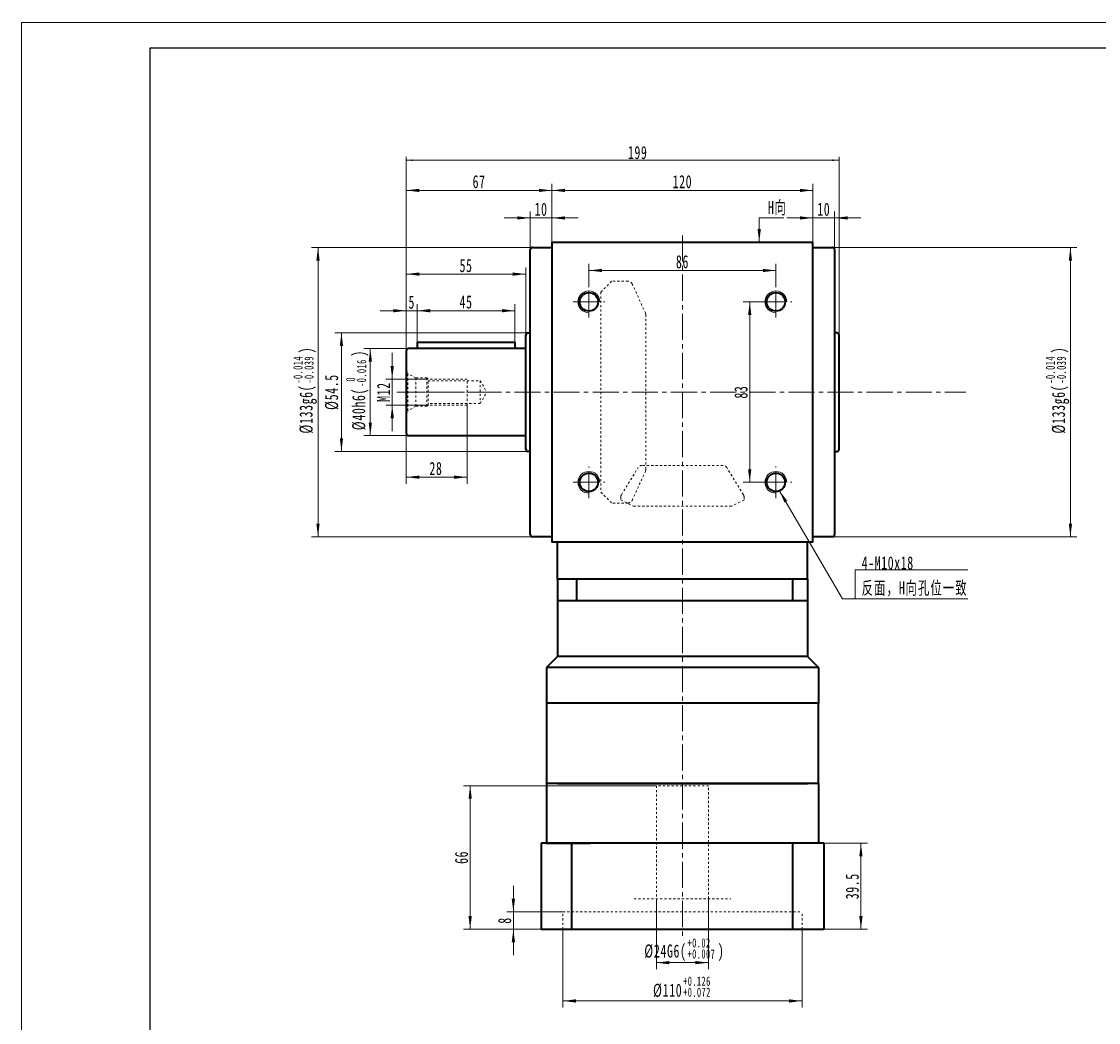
# Model space of a CAD drawing. Header units: millimetres. Extents: x -437 to 553, y -266 to 435.
# Tile 2 of 3: x -437 to 58, y -25 to 435. Entities that reach past the tile are written whole.
import ezdxf

# ---------------------------------------------------------------- set-up
doc = ezdxf.new("R2010")
doc.units = ezdxf.units.MM
doc.linetypes.add('点画线', pattern=[18, 12, -2, 2, -2])
doc.linetypes.add('虚线', pattern=[2, 1, -1])
doc.layers.get('0').update_dxf_attribs({"lineweight": 35})
for name, color, linetype, lineweight in [('EB0', 7, 'Continuous', 35), ('中心线层', 1, '点画线', 18), ('图框_外框线', 7, 'Continuous', 18), ('尺寸线层', 3, 'Continuous', 18), ('粗实线层', 7, 'Continuous', 35), ('虚线层', 6, '虚线', 18)]:
    doc.layers.add(name, color=color, linetype=linetype, lineweight=lineweight)
doc.styles.add('标准', font='txt', dxfattribs={"width": 0.667})
doc.dimstyles.new('a4-1-1', dxfattribs={"dimtxt": 3, "dimasz": 3, "dimexe": 1.5, "dimexo": 0, "dimgap": 0.5, "dimtad": 1, "dimdec": 3, "dimdsep": 46, "dimtxsty": '标准', "dimblk": '_CAXARROW', "dimcen": 0, "dimdle": 6, "dimazin": 2, "dimtfac": 0.707107, "dimtdec": 3, "dimtix": 1, "dimtmove": 2, "dimatfit": 3, "dimfxl": 0, "dimfrac": 2, "dimtolj": 1, "dimarcsym": 0})

# ---------------------------------------------------------------- blocks, each defined once
blk = doc.blocks.new('*X4')
at = {"layer": '尺寸线层', "linetype": 'Continuous'}
for points in [[(-193.12, 357.34), (-187.12, 358.09), (-187.12, 356.59)], [(-73.12, 357.34), (-79.12, 358.09), (-79.12, 356.59)]]:
    blk.add_hatch(color=0, dxfattribs=at).paths.add_polyline_path(points, flags=0)
at = {"layer": '尺寸线层', "color": 0, "linetype": 'Continuous'}
for p, q in [((-193.12, 333.59), (-193.12, 360.34)), ((-193.12, 357.34), (-73.12, 357.34)), ((-73.12, 333.59), (-73.12, 360.34))]:
    blk.add_line(p, q, dxfattribs=at)
at = {"layer": '尺寸线层', "color": 0, "insert": (-133.12, 361.31), "char_height": 6, "width": 15.9474, "attachment_point": 5, "line_spacing_factor": 1.15057, "style": '标准'}
blk.add_mtext('\\T1.1;120', dxfattribs=at)
blk = doc.blocks.new('_CAXARROW')
blk.add_hatch(color=0).paths.add_polyline_path([(0, 0), (-1, 0.125), (-1, -0.125)], flags=0)
blk = doc.blocks.new('*X5')
at = {"layer": '尺寸线层', "linetype": 'Continuous'}
for points in [[(-203.12, 344.67), (-209.12, 343.92), (-209.12, 345.42)], [(-193.12, 344.67), (-187.12, 343.92), (-187.12, 345.42)]]:
    blk.add_hatch(color=0, dxfattribs=at).paths.add_polyline_path(points, flags=0)
at = {"layer": '尺寸线层', "color": 0, "linetype": 'Continuous'}
for p, q in [((-203.12, 330.09), (-203.12, 347.67)), ((-193.12, 333.59), (-193.12, 347.67)), ((-181.12, 344.67), (-215.12, 344.67))]:
    blk.add_line(p, q, dxfattribs=at)
at = {"layer": '尺寸线层', "color": 0, "insert": (-198.12, 348.63), "char_height": 6, "width": 12, "attachment_point": 5, "line_spacing_factor": 1.15057, "style": '标准'}
blk.add_mtext('\\T1.1;10', dxfattribs=at)
blk = doc.blocks.new('*X6')
at = {"layer": '尺寸线层', "linetype": 'Continuous'}
for points in [[(-73.12, 344.67), (-79.12, 345.42), (-79.12, 343.92)], [(-63.12, 344.67), (-57.12, 345.42), (-57.12, 343.92)]]:
    blk.add_hatch(color=0, dxfattribs=at).paths.add_polyline_path(points, flags=0)
at = {"layer": '尺寸线层', "color": 0, "linetype": 'Continuous'}
for p, q in [((-73.12, 333.59), (-73.12, 347.67)), ((-63.12, 330.09), (-63.12, 347.67)), ((-85.12, 344.67), (-51.12, 344.67))]:
    blk.add_line(p, q, dxfattribs=at)
at = {"layer": '尺寸线层', "color": 0, "insert": (-68.12, 348.63), "char_height": 6, "width": 12, "attachment_point": 5, "line_spacing_factor": 1.15057, "style": '标准'}
blk.add_mtext('\\T1.1;10', dxfattribs=at)
blk = doc.blocks.new('*X7')
at = {"layer": '尺寸线层', "linetype": 'Continuous'}
for points in [[(-260.12, 371.22), (-257.12, 371.6), (-257.12, 370.85)], [(-61.12, 371.22), (-64.12, 371.6), (-64.12, 370.85)]]:
    blk.add_hatch(color=0, dxfattribs=at).paths.add_polyline_path(points, flags=0)
at = {"layer": '尺寸线层', "color": 0, "linetype": 'Continuous'}
for p, q in [((-260.12, 283.59), (-260.12, 372.72)), ((-61.12, 290.84), (-61.12, 372.72)), ((-260.12, 371.22), (-61.12, 371.22))]:
    blk.add_line(p, q, dxfattribs=at)
at = {"layer": '尺寸线层', "color": 0, "insert": (-153.7, 374.69), "char_height": 6, "width": 15.6013, "attachment_point": 5, "line_spacing_factor": 1.15057, "style": '标准'}
blk.add_mtext('\\T1.1;199', dxfattribs=at)
blk = doc.blocks.new('*X9')
at = {"layer": '尺寸线层', "color": 0, "char_height": 6, "attachment_point": 1, "rotation": 90, "line_spacing_factor": 1.15057, "style": '标准'}
for s, insert, width in [('\\T1.1;{\\H0.707107x;-0.014}', (-312.06, 268.47), 50.9066), ('\\T1.1;)', (-309.2, 282.41), 152.5853), ('\\T1.1;{\\H0.707107x;-0.039}', (-306.99, 268.47), 50.9066), ('\\T1.1;%%C133g6(', (-309.2, 245.51), 152.5853)]:
    blk.add_mtext(s, dxfattribs=dict(at, insert=insert, width=width))
blk = doc.blocks.new('*X8')
at = {"layer": '尺寸线层', "linetype": 'Continuous'}
for points in [[(-300.71, 331.09), (-299.96, 325.09), (-301.46, 325.09)], [(-300.71, 198.09), (-299.96, 204.09), (-301.46, 204.09)]]:
    blk.add_hatch(color=0, dxfattribs=at).paths.add_polyline_path(points, flags=0)
at = {"layer": '尺寸线层', "color": 0, "linetype": 'Continuous'}
for p, q in [((-202.12, 331.09), (-303.71, 331.09)), ((-300.71, 331.09), (-300.71, 198.09)), ((-202.12, 198.09), (-303.71, 198.09))]:
    blk.add_line(p, q, dxfattribs=at)
at = {"layer": '尺寸线层', "color": 0}
blk.add_blockref('*X9', (0, 0), dxfattribs=at)
blk = doc.blocks.new('*X11')
at = {"layer": '尺寸线层', "color": 0, "char_height": 6, "attachment_point": 1, "rotation": 90, "line_spacing_factor": 1.15057, "style": '标准'}
for s, insert, width in [('\\T1.1;)', (-285.01, 280.88), 140.4019), ('\\T1.1;{\\H0.707107x;-0.016}', (-282.8, 266.95), 50.9066), ('\\T1.1;%%C40h6(', (-285.01, 247.04), 140.4019), ('\\T1.1;{\\H0.707107x;0}', (-287.86, 269.41), 50.9066)]:
    blk.add_mtext(s, dxfattribs=dict(at, insert=insert, width=width))
blk = doc.blocks.new('*X10')
at = {"layer": '尺寸线层', "linetype": 'Continuous'}
for points in [[(-276.65, 284.59), (-277.4, 278.59), (-275.9, 278.59)], [(-276.65, 244.59), (-277.4, 250.59), (-275.9, 250.59)]]:
    blk.add_hatch(color=0, dxfattribs=at).paths.add_polyline_path(points, flags=0)
at = {"layer": '尺寸线层', "color": 0, "linetype": 'Continuous'}
for p, q in [((-260.12, 284.59), (-279.65, 284.59)), ((-276.65, 244.59), (-276.65, 284.59)), ((-260.12, 244.59), (-279.65, 244.59))]:
    blk.add_line(p, q, dxfattribs=at)
at = {"layer": '尺寸线层', "color": 0}
blk.add_blockref('*X11', (0, 0), dxfattribs=at)
blk = doc.blocks.new('*X12')
at = {"layer": '尺寸线层', "linetype": 'Continuous'}
for points in [[(-289.93, 291.84), (-290.68, 285.84), (-289.18, 285.84)], [(-289.93, 237.34), (-290.68, 243.34), (-289.18, 243.34)]]:
    blk.add_hatch(color=0, dxfattribs=at).paths.add_polyline_path(points, flags=0)
at = {"layer": '尺寸线层', "color": 0, "linetype": 'Continuous'}
for p, q in [((-204.12, 291.84), (-292.93, 291.84)), ((-289.93, 237.34), (-289.93, 291.84)), ((-204.12, 237.34), (-292.93, 237.34))]:
    blk.add_line(p, q, dxfattribs=at)
at = {"layer": '尺寸线层', "color": 0, "insert": (-294.35, 264.59), "char_height": 6, "width": 31.8949, "attachment_point": 5, "rotation": 90, "line_spacing_factor": 1.15057, "style": '标准'}
blk.add_mtext('\\T1.1;%%C54.5', dxfattribs=at)
blk = doc.blocks.new('*X14')
at = {"layer": '尺寸线层', "color": 0, "char_height": 6, "attachment_point": 1, "rotation": 90, "line_spacing_factor": 1.15057, "style": '标准'}
for s, insert, width in [('\\T1.1;{\\H0.707107x;-0.014}', (33.95, 268.47), 50.9066), ('\\T1.1;)', (36.8, 282.41), 152.5853), ('\\T1.1;{\\H0.707107x;-0.039}', (39.01, 268.47), 50.9066), ('\\T1.1;%%C133g6(', (36.8, 245.51), 152.5853)]:
    blk.add_mtext(s, dxfattribs=dict(at, insert=insert, width=width))
blk = doc.blocks.new('*X13')
at = {"layer": '尺寸线层', "linetype": 'Continuous'}
for points in [[(45.29, 331.09), (46.04, 325.09), (44.54, 325.09)], [(45.29, 198.09), (46.04, 204.09), (44.54, 204.09)]]:
    blk.add_hatch(color=0, dxfattribs=at).paths.add_polyline_path(points, flags=0)
at = {"layer": '尺寸线层', "color": 0, "linetype": 'Continuous'}
for p, q in [((-64.12, 331.09), (48.29, 331.09)), ((45.29, 331.09), (45.29, 198.09)), ((-64.12, 198.09), (48.29, 198.09))]:
    blk.add_line(p, q, dxfattribs=at)
at = {"layer": '尺寸线层', "color": 0}
blk.add_blockref('*X14', (0, 0), dxfattribs=at)
blk = doc.blocks.new('*X16')
at = {"layer": '尺寸线层', "linetype": 'Continuous'}
for points in [[(-176.12, 320.52), (-170.12, 319.77), (-170.12, 321.27)], [(-90.12, 320.52), (-96.12, 319.77), (-96.12, 321.27)]]:
    blk.add_hatch(color=0, dxfattribs=at).paths.add_polyline_path(points, flags=0)
at = {"layer": '尺寸线层', "color": 0, "linetype": 'Continuous'}
for p, q in [((-176.12, 313.34), (-176.12, 323.52)), ((-90.12, 313.34), (-90.12, 323.52)), ((-90.12, 320.52), (-176.12, 320.52))]:
    blk.add_line(p, q, dxfattribs=at)
at = {"layer": '尺寸线层', "color": 0, "insert": (-133.12, 324.49), "char_height": 6, "width": 12, "attachment_point": 5, "line_spacing_factor": 1.15057, "style": '标准'}
blk.add_mtext('\\T1.1;86', dxfattribs=at)
blk = doc.blocks.new('*X17')
at = {"layer": '尺寸线层', "linetype": 'Continuous'}
blk.add_hatch(color=0, dxfattribs=at).paths.add_polyline_path([(-1.02, -11.08), (-1.77, -5.08), (-0.27, -5.08)], flags=0)
at = {"layer": '尺寸线层', "color": 0, "linetype": 'Continuous'}
blk.add_line((-1.02, -11.08), (-1.02, 0), dxfattribs=at)
at = {"layer": '尺寸线层', "color": 0}
for p, q in [((-1.02, 0), (0, 0)), ((0, 0), (10.33, 0)), ((0, 0), (0, 0))]:
    blk.add_line(p, q, dxfattribs=at)
at = {"layer": '尺寸线层', "color": 0, "insert": (3, 1.2), "char_height": 6, "width": 14.6581, "attachment_point": 7, "line_spacing_factor": 1.15057, "style": '标准'}
blk.add_mtext('\\T1.1;H向', dxfattribs=at)
blk = doc.blocks.new('*X18')
at = {"layer": '尺寸线层', "linetype": 'Continuous'}
blk.add_hatch(color=0, dxfattribs=at).paths.add_polyline_path([(-34.89, 49.94), (-31.23, 45.13), (-32.52, 44.37)], flags=0)
at = {"layer": '尺寸线层', "color": 0, "linetype": 'Continuous'}
blk.add_line((-34.89, 49.94), (-5.81, 0), dxfattribs=at)
at = {"layer": '尺寸线层', "color": 0}
for p, q in [((0, 13.42), (51.79, 13.42)), ((0, 0), (0, 13.42)), ((-5.81, 0), (0, 0)), ((0, 0), (51.79, 0))]:
    blk.add_line(p, q, dxfattribs=at)
at = {"layer": '尺寸线层', "color": 0, "insert": (3, 1.2), "char_height": 6, "width": 97.5796, "attachment_point": 7, "line_spacing_factor": 1.15057, "style": '标准'}
blk.add_mtext('\\T1.1;4-M10x18\\P反面，H向孔位一致', dxfattribs=at)
blk = doc.blocks.new('*X22')
at = {"layer": '尺寸线层', "linetype": 'Continuous'}
for points in [[(-260.12, 357.34), (-254.12, 356.59), (-254.12, 358.09)], [(-193.12, 357.34), (-199.12, 356.59), (-199.12, 358.09)]]:
    blk.add_hatch(color=0, dxfattribs=at).paths.add_polyline_path(points, flags=0)
at = {"layer": '尺寸线层', "color": 0, "linetype": 'Continuous'}
for p, q in [((-260.12, 283.59), (-260.12, 360.34)), ((-193.12, 357.34), (-260.12, 357.34)), ((-193.12, 333.59), (-193.12, 360.34))]:
    blk.add_line(p, q, dxfattribs=at)
at = {"layer": '尺寸线层', "color": 0, "insert": (-226.62, 361.31), "char_height": 6, "width": 12, "attachment_point": 5, "line_spacing_factor": 1.15057, "style": '标准'}
blk.add_mtext('\\T1.1;67', dxfattribs=at)
blk = doc.blocks.new('*X23')
at = {"layer": '尺寸线层', "linetype": 'Continuous'}
for points in [[(-102.18, 306.09), (-101.43, 300.09), (-102.93, 300.09)], [(-102.18, 223.09), (-101.43, 229.09), (-102.93, 229.09)]]:
    blk.add_hatch(color=0, dxfattribs=at).paths.add_polyline_path(points, flags=0)
at = {"layer": '尺寸线层', "color": 0, "linetype": 'Continuous'}
for p, q in [((-97.37, 306.09), (-105.18, 306.09)), ((-102.18, 306.09), (-102.18, 223.09)), ((-97.37, 223.09), (-105.18, 223.09))]:
    blk.add_line(p, q, dxfattribs=at)
at = {"layer": '尺寸线层', "color": 0, "insert": (-106.15, 264.59), "char_height": 6, "width": 12, "attachment_point": 5, "rotation": 90, "line_spacing_factor": 1.15057, "style": '标准'}
blk.add_mtext('\\T1.1;83', dxfattribs=at)
blk = doc.blocks.new('*X25')
at = {"layer": '尺寸线层', "linetype": 'Continuous'}
for points in [[(-260.12, 318.84), (-254.12, 319.59), (-254.12, 318.09)], [(-205.12, 318.84), (-211.12, 319.59), (-211.12, 318.09)]]:
    blk.add_hatch(color=0, dxfattribs=at).paths.add_polyline_path(points, flags=0)
at = {"layer": '尺寸线层', "color": 0, "linetype": 'Continuous'}
for p, q in [((-260.12, 283.59), (-260.12, 321.84)), ((-260.12, 318.84), (-205.12, 318.84)), ((-205.12, 290.84), (-205.12, 321.84))]:
    blk.add_line(p, q, dxfattribs=at)
at = {"layer": '尺寸线层', "color": 0, "insert": (-232.62, 322.74), "char_height": 6, "width": 12, "attachment_point": 5, "line_spacing_factor": 1.15057, "style": '标准'}
blk.add_mtext('\\T1.1;55', dxfattribs=at)
blk = doc.blocks.new('*X26')
at = {"layer": '尺寸线层', "linetype": 'Continuous'}
for points in [[(-260.12, 302.01), (-266.12, 302.76), (-266.12, 301.26)], [(-255.12, 302.01), (-249.12, 302.76), (-249.12, 301.26)]]:
    blk.add_hatch(color=0, dxfattribs=at).paths.add_polyline_path(points, flags=0)
at = {"layer": '尺寸线层', "color": 0, "linetype": 'Continuous'}
for p, q in [((-260.12, 283.59), (-260.12, 305.01)), ((-255.12, 287.59), (-255.12, 305.01)), ((-272.12, 302.01), (-243.12, 302.01))]:
    blk.add_line(p, q, dxfattribs=at)
at = {"layer": '尺寸线层', "color": 0, "insert": (-257.62, 305.91), "char_height": 6, "width": 12, "attachment_point": 5, "line_spacing_factor": 1.15057, "style": '标准'}
blk.add_mtext('\\T1.1;5', dxfattribs=at)
blk = doc.blocks.new('*X27')
at = {"layer": '尺寸线层', "linetype": 'Continuous'}
for points in [[(-255.12, 302.01), (-249.12, 302.76), (-249.12, 301.26)], [(-210.12, 302.01), (-216.12, 302.76), (-216.12, 301.26)]]:
    blk.add_hatch(color=0, dxfattribs=at).paths.add_polyline_path(points, flags=0)
at = {"layer": '尺寸线层', "color": 0, "linetype": 'Continuous'}
for p, q in [((-255.12, 287.59), (-255.12, 305.01)), ((-210.12, 287.59), (-210.12, 305.01)), ((-255.12, 302.01), (-210.12, 302.01))]:
    blk.add_line(p, q, dxfattribs=at)
at = {"layer": '尺寸线层', "color": 0, "insert": (-232.62, 305.98), "char_height": 6, "width": 12, "attachment_point": 5, "line_spacing_factor": 1.15057, "style": '标准'}
blk.add_mtext('\\T1.1;45', dxfattribs=at)
blk = doc.blocks.new('*X28')
at = {"layer": '尺寸线层', "linetype": 'Continuous'}
for points in [[(-266.58, 270.59), (-265.83, 276.59), (-267.33, 276.59)], [(-266.58, 258.59), (-265.83, 252.59), (-267.33, 252.59)]]:
    blk.add_hatch(color=0, dxfattribs=at).paths.add_polyline_path(points, flags=0)
at = {"layer": '尺寸线层', "color": 0, "linetype": 'Continuous'}
for p, q in [((-266.58, 282.59), (-266.58, 246.59)), ((-250.12, 270.59), (-269.58, 270.59)), ((-250.12, 258.59), (-269.58, 258.59))]:
    blk.add_line(p, q, dxfattribs=at)
at = {"layer": '尺寸线层', "color": 0, "insert": (-270.54, 264.59), "char_height": 6, "width": 16.6829, "attachment_point": 5, "rotation": 90, "line_spacing_factor": 1.15057, "style": '标准'}
blk.add_mtext('\\T1.1;M12', dxfattribs=at)
blk = doc.blocks.new('M12螺纹中心孔_3')
at = {"layer": '中心线层', "linetype": '点画线', "lineweight": 18}
blk.add_line((40.79, 0), (-3.25, 0), dxfattribs=at)
at = {"layer": '粗实线层', "color": 6, "linetype": '虚线', "lineweight": 18}
for p, q in [((0, -9.9), (0, 9.9)), ((0, 9.9), (0.74, 8.61)), ((4.4, 6.5), (0.74, 8.61)), ((0.74, -8.61), (0.74, 8.61)), ((9.5, 6.5), (4.4, 6.5)), ((4.4, -6.5), (4.4, 6.5)), ((10, 6), (9.5, 6.5)), ((9.5, -6.5), (9.5, 6.5)), ((28, 6), (10, 6)), ((10, -6), (10, 6)), ((10, 5.25), (34, 5.25)), ((28, -6), (28, 6)), ((34, 5.25), (34, -5.25)), ((34, 5.25), (37.03, 0)), ((34, -5.25), (37.03, 0)), ((0, -9.9), (0.74, -8.61)), ((4.4, -6.5), (0.74, -8.61)), ((9.5, -6.5), (4.4, -6.5)), ((10, -6), (9.5, -6.5)), ((34, -5.25), (10, -5.25)), ((28, -6), (10, -6))]:
    blk.add_line(p, q, dxfattribs=at)
blk = doc.blocks.new('*X30')
at = {"layer": '尺寸线层', "linetype": 'Continuous'}
for points in [[(-260.12, 225.46), (-254.12, 226.21), (-254.12, 224.71)], [(-232.12, 225.46), (-238.12, 226.21), (-238.12, 224.71)]]:
    blk.add_hatch(color=0, dxfattribs=at).paths.add_polyline_path(points, flags=0)
at = {"layer": '尺寸线层', "color": 0, "linetype": 'Continuous'}
for p, q in [((-232.12, 258.59), (-232.12, 222.46)), ((-260.12, 251.59), (-260.12, 222.46)), ((-260.12, 225.46), (-232.12, 225.46))]:
    blk.add_line(p, q, dxfattribs=at)
at = {"layer": '尺寸线层', "color": 0, "insert": (-246.48, 229.43), "char_height": 6, "width": 12, "attachment_point": 5, "line_spacing_factor": 1.15057, "style": '标准'}
blk.add_mtext('\\T1.1;28', dxfattribs=at)
blk = doc.blocks.new('*X34')
at = {"layer": '尺寸线层', "color": 0, "char_height": 6, "attachment_point": 1, "line_spacing_factor": 1.15057, "style": '标准'}
for s, insert, width in [('\\T1.1;%%C24G6(', (-150.67, 10.56), 140.4019), ('\\T1.1;{\\H0.707107x;+0.02}', (-130.75, 13.41), 50.9066), ('\\T1.1;)', (-116.82, 10.56), 140.4019), ('\\T1.1;{\\H0.707107x;+0.007}', (-130.75, 8.35), 50.9066)]:
    blk.add_mtext(s, dxfattribs=dict(at, insert=insert, width=width))
blk = doc.blocks.new('*X33')
at = {"layer": '尺寸线层', "linetype": 'Continuous'}
for points in [[(-145.12, 2.2), (-139.12, 2.95), (-139.12, 1.45)], [(-121.12, 2.2), (-127.12, 2.95), (-127.12, 1.45)]]:
    blk.add_hatch(color=0, dxfattribs=at).paths.add_polyline_path(points, flags=0)
at = {"layer": '尺寸线层', "color": 0, "linetype": 'Continuous'}
for p, q in [((-145.12, 31.59), (-145.12, -0.8)), ((-121.12, 31.59), (-121.12, -0.8)), ((-145.12, 2.2), (-121.12, 2.2))]:
    blk.add_line(p, q, dxfattribs=at)
at = {"layer": '尺寸线层', "color": 0}
blk.add_blockref('*X34', (0, 0), dxfattribs=at)
blk = doc.blocks.new('*X36')
at = {"layer": '尺寸线层', "color": 0, "char_height": 6, "attachment_point": 1, "line_spacing_factor": 1.15057, "style": '标准'}
for s, insert, width in [('\\T1.1;{\\H0.707107x;+0.126}', (-132.81, -4.19), 50.9066), ('\\T1.1;%%C110', (-146.63, -7.5), 108.0972), ('\\T1.1;{\\H0.707107x;+0.072}', (-132.81, -9.26), 50.9066)]:
    blk.add_mtext(s, dxfattribs=dict(at, insert=insert, width=width))
blk = doc.blocks.new('*X35')
at = {"layer": '尺寸线层', "linetype": 'Continuous'}
for points in [[(-188.12, -15.41), (-182.12, -14.66), (-182.12, -16.16)], [(-78.12, -15.41), (-84.12, -14.66), (-84.12, -16.16)]]:
    blk.add_hatch(color=0, dxfattribs=at).paths.add_polyline_path(points, flags=0)
at = {"layer": '尺寸线层', "color": 0, "linetype": 'Continuous'}
for p, q in [((-188.12, 17.59), (-188.12, -18.41)), ((-78.12, 17.59), (-78.12, -18.41)), ((-188.12, -15.41), (-78.12, -15.41))]:
    blk.add_line(p, q, dxfattribs=at)
at = {"layer": '尺寸线层', "color": 0}
blk.add_blockref('*X36', (0, 0), dxfattribs=at)
blk = doc.blocks.new('*X37')
at = {"layer": '尺寸线层', "linetype": 'Continuous'}
for points in [[(-210.88, 25.59), (-211.63, 31.59), (-210.13, 31.59)], [(-210.88, 17.59), (-211.63, 11.59), (-210.13, 11.59)]]:
    blk.add_hatch(color=0, dxfattribs=at).paths.add_polyline_path(points, flags=0)
at = {"layer": '尺寸线层', "color": 0, "linetype": 'Continuous'}
for p, q in [((-210.88, 5.59), (-210.88, 37.59)), ((-188.12, 25.59), (-213.88, 25.59)), ((-198.12, 17.59), (-213.88, 17.59))]:
    blk.add_line(p, q, dxfattribs=at)
at = {"layer": '尺寸线层', "color": 0, "insert": (-214.85, 21.59), "char_height": 6, "width": 12, "attachment_point": 5, "rotation": 90, "line_spacing_factor": 1.15057, "style": '标准'}
blk.add_mtext('\\T1.1;8', dxfattribs=at)
blk = doc.blocks.new('*X38')
at = {"layer": '尺寸线层', "linetype": 'Continuous'}
for points in [[(-230.74, 83.59), (-231.49, 77.59), (-229.99, 77.59)], [(-230.74, 17.59), (-231.49, 23.59), (-229.99, 23.59)]]:
    blk.add_hatch(color=0, dxfattribs=at).paths.add_polyline_path(points, flags=0)
at = {"layer": '尺寸线层', "color": 0, "linetype": 'Continuous'}
for p, q in [((-145.12, 83.59), (-233.74, 83.59)), ((-230.74, 17.59), (-230.74, 83.59)), ((-198.12, 17.59), (-233.74, 17.59))]:
    blk.add_line(p, q, dxfattribs=at)
at = {"layer": '尺寸线层', "color": 0, "insert": (-234.71, 50.59), "char_height": 6, "width": 12, "attachment_point": 5, "rotation": 90, "line_spacing_factor": 1.15057, "style": '标准'}
blk.add_mtext('\\T1.1;66', dxfattribs=at)
blk = doc.blocks.new('*X39')
at = {"layer": '尺寸线层', "linetype": 'Continuous'}
for points in [[(-51.04, 57.09), (-50.29, 51.09), (-51.79, 51.09)], [(-51.04, 17.59), (-50.29, 23.59), (-51.79, 23.59)]]:
    blk.add_hatch(color=0, dxfattribs=at).paths.add_polyline_path(points, flags=0)
at = {"layer": '尺寸线层', "color": 0, "linetype": 'Continuous'}
for p, q in [((-68.12, 57.09), (-48.04, 57.09)), ((-51.04, 57.09), (-51.04, 17.59)), ((-68.12, 17.59), (-48.04, 17.59))]:
    blk.add_line(p, q, dxfattribs=at)
at = {"layer": '尺寸线层', "color": 0, "insert": (-55.01, 37.34), "char_height": 6, "width": 21.4767, "attachment_point": 5, "rotation": 90, "line_spacing_factor": 1.15057, "style": '标准'}
blk.add_mtext('\\T1.1;39.5', dxfattribs=at)

msp = doc.modelspace()

# ---------------------------------------------------------------- linework, layer by layer
at = {"color": 7, "linetype": 'Continuous', "lineweight": 15}
msp.add_line((-193.1197, 195.5867), (-192.1197, 195.5867), dxfattribs=at)
msp.add_line((-190.6152, 84.5867), (-75.6152, 84.5867))
for centre, start in [((-176.1197, 306.0867), 0), ((-90.1197, 306.0867), 0), ((-176.1197, 223.0867), 360), ((-90.1197, 223.0867), 0)]:
    msp.add_arc(centre, 5, start, 270, dxfattribs=at)
at = {"layer": 'EB0'}
for p, q in [((-75.6197, 178.5867), (-190.6197, 178.5867)), ((-190.6197, 178.5867), (-190.6197, 142.9321)), ((-75.6197, 178.5867), (-75.6197, 142.9321)), ((-75.6197, 168.5867), (-190.6197, 168.5867)), ((-190.6197, 142.9321), (-195.6152, 137.9367)), ((-190.6152, 143.2379), (-190.6152, 142.9367)), ((-75.6197, 142.9321), (-70.6243, 137.9367)), ((-195.6152, 137.9367), (-195.6152, 121.7379)), ((-70.6197, 137.9321), (-70.6197, 121.5867)), ((-70.6152, 84.5867), (-195.6152, 84.5867)), ((-68.1152, 57.0867), (-198.1152, 57.0867)), ((-198.1152, 57.0867), (-198.1152, 17.5867)), ((-195.6152, 57.0867), (-175.6152, 57.0867)), ((-70.6152, 57.0867), (-90.6152, 57.0867)), ((-68.1152, 57.0867), (-68.1152, 17.5867)), ((-198.1152, 17.5867), (-68.1152, 17.5867))]:
    msp.add_line(p, q, dxfattribs=at)
at = {"layer": '中心线层'}
for p, q in [((-133.1197, 336.5867), (-133.1197, 13.7438)), ((-176.1197, 298.8367), (-176.1197, 313.3367)), ((-90.1197, 298.8367), (-90.1197, 313.3367)), ((-183.3697, 306.0867), (-168.8697, 306.0867)), ((-97.3697, 306.0867), (-82.8697, 306.0867)), ((-264.4, 264.5867), (-2.8697, 264.5867)), ((-176.1197, 215.8367), (-176.1197, 230.3367)), ((-90.1197, 215.8367), (-90.1197, 230.3367)), ((-183.3697, 223.0867), (-168.8697, 223.0867)), ((-97.3697, 223.0867), (-82.8697, 223.0867))]:
    msp.add_line(p, q, dxfattribs=at)
at = {"layer": '图框_外框线', "color": 3}
msp.add_lwpolyline([(-437.0416, -265.7911), (553.2418, -265.7911), (553.2418, 434.4807), (-437.0416, 434.4807)], close=True, dxfattribs=at)
at = {"layer": '图框_外框线', "color": 3, "lineweight": 25}
msp.add_lwpolyline([(-378.0962, -254.002), (541.4527, -254.002), (541.4527, 422.6916), (-378.0962, 422.6916)], close=True, dxfattribs=at)
at = {"layer": '粗实线层'}
for p, q in [((-193.1197, 333.5867), (-73.1197, 333.5867)), ((-193.1197, 333.5867), (-193.1197, 195.5867)), ((-73.1197, 195.5867), (-73.1197, 333.5867)), ((-203.1197, 199.0867), (-203.1197, 330.0867)), ((-202.1197, 331.0867), (-193.1197, 331.0867)), ((-73.1197, 331.0867), (-64.1197, 331.0867)), ((-63.1197, 330.0867), (-63.1197, 199.0867)), ((-255.1197, 287.5867), (-255.1197, 284.5867)), ((-255.1197, 287.5867), (-210.1197, 287.5867)), ((-210.1197, 287.5867), (-210.1197, 284.5867)), ((-205.1197, 238.3367), (-205.1197, 290.8367)), ((-204.1197, 291.8367), (-203.1197, 291.8367)), ((-62.1197, 291.8367), (-63.1197, 291.8367)), ((-62.1197, 291.8367), (-63.1197, 291.8367)), ((-61.1197, 238.3367), (-61.1197, 290.8367)), ((-61.1197, 238.3367), (-61.1197, 290.8367)), ((-260.1197, 283.5867), (-260.1197, 245.5867)), ((-205.1197, 284.5867), (-259.1197, 284.5867)), ((-259.1197, 244.5867), (-205.1197, 244.5867)), ((-203.1197, 237.3367), (-204.1197, 237.3367)), ((-63.1197, 237.3367), (-62.1197, 237.3367)), ((-63.1197, 237.3367), (-62.1197, 237.3367)), ((-193.1197, 198.0867), (-202.1197, 198.0867)), ((-73.1197, 195.5867), (-193.1197, 195.5867)), ((-190.6197, 178.5867), (-190.6197, 195.5867)), ((-75.6197, 178.5867), (-75.6197, 195.5867)), ((-64.1197, 198.0867), (-73.1197, 198.0867)), ((-181.8542, 178.5867), (-181.8542, 168.5867)), ((-82.461, 178.5867), (-82.461, 168.5867)), ((-75.6197, 142.9321), (-190.6197, 142.9321)), ((-70.6197, 137.9321), (-195.6152, 137.9367)), ((-70.6197, 121.5867), (-195.6152, 121.5867)), ((-195.6152, 121.5867), (-195.6152, 84.5867)), ((-70.6197, 84.5867), (-70.6197, 121.5867)), ((-195.6152, 84.5867), (-195.6152, 57.0867)), ((-70.6152, 84.5867), (-70.6152, 57.0867)), ((-183.9257, 17.5867), (-183.9257, 57.0867)), ((-82.3137, 17.5867), (-82.3137, 57.0867))]:
    msp.add_line(p, q, dxfattribs=at)
at = {"layer": '粗实线层', "color": 6, "linetype": '虚线', "lineweight": 18}
for p, q in [((-170.6197, 310.5967), (-165.6197, 315.5967)), ((-158.1088, 315.5967), (-165.6197, 315.5967)), ((-156.2898, 314.4282), (-150.1729, 301.0472)), ((-170.6197, 310.5967), (-170.6197, 218.5767)), ((-149.9919, 300.2157), (-149.9919, 228.9577)), ((-161.1535, 217.4005), (-153.4688, 229.9)), ((-156.2898, 214.7452), (-150.1729, 228.1262)), ((-114.4744, 230.8525), (-151.765, 230.8525)), ((-105.086, 217.4005), (-112.7707, 229.9)), ((-170.6197, 218.5767), (-165.6197, 213.5767)), ((-158.1088, 213.5767), (-165.6197, 213.5767)), ((-161.4497, 216.3531), (-161.4497, 215.0054)), ((-161.4497, 215.0054), (-155.6197, 212.0902)), ((-104.7897, 215.0054), (-110.6197, 212.0902)), ((-104.7897, 216.3531), (-104.7897, 215.0054)), ((-155.6197, 212.0902), (-110.6197, 212.0902))]:
    msp.add_line(p, q, dxfattribs=at)
at = {"layer": '粗实线层'}
for centre in [(-176.1197, 306.0867), (-90.1197, 306.0867), (-176.1197, 223.0867), (-90.1197, 223.0867)]:
    msp.add_circle(centre, 4.25, dxfattribs=at)
for centre, start, end in [((-202.1197, 330.0867), 90, 180), ((-64.1197, 330.0867), 0, 90), ((-204.1197, 290.8367), 90, 180), ((-62.1197, 290.8367), 0, 90), ((-62.1197, 290.8367), 0, 90), ((-259.1197, 283.5867), 90, 180), ((-259.1197, 245.5867), 180, 270), ((-204.1197, 238.3367), 180, 270), ((-62.1197, 238.3367), 270, 360), ((-62.1197, 238.3367), 270, 360), ((-202.1197, 199.0867), 180, 270), ((-64.1197, 199.0867), 270, 360)]:
    msp.add_arc(centre, 1, start, end, dxfattribs=at)
at = {"layer": '粗实线层', "color": 6, "linetype": '虚线', "lineweight": 18}
for centre, start, end in [((-158.1088, 313.5967), 24.566667, 90), ((-151.9919, 300.2157), 0, 24.566667), ((-151.765, 228.8525), 90, 148.416667), ((-151.9919, 228.9577), 335.433333, 0), ((-114.4744, 228.8525), 31.583333, 90), ((-159.4497, 216.3531), 148.416667, 180), ((-158.1088, 215.5767), 270, 335.433333), ((-106.7897, 216.3531), 0, 31.583333)]:
    msp.add_arc(centre, 2, start, end, dxfattribs=at)
at = {"layer": '虚线层'}
for p, q in [((-121.1152, 83.5867), (-145.1152, 83.5867)), ((-145.1152, 83.5867), (-145.1152, 31.5867)), ((-121.1152, 31.5867), (-121.1152, 83.5867)), ((-155.3792, 31.5867), (-110.8603, 31.5867)), ((-188.1152, 17.5867), (-188.1152, 25.5867)), ((-188.1152, 25.5867), (-78.1152, 25.5867)), ((-78.1152, 17.5867), (-78.1152, 25.5867))]:
    msp.add_line(p, q, dxfattribs=at)

# ---------------------------------------------------------------- block references
at = {"layer": '尺寸线层'}
for name, p in [('*X17', (-96.7878, 344.6671)), ('*X18', (-53.6969, 169.4549))]:
    msp.add_blockref(name, p, dxfattribs=at)
at = {"layer": '粗实线层'}
msp.add_blockref('M12螺纹中心孔_3', (-260.1197, 264.5867), dxfattribs=at)

# ---------------------------------------------------------------- dimensions: what is measured, and where the dimension line sits
at = {"layer": '尺寸线层'}
for base, p1, p2, angle, text, picture, middle in [((-300.7108, 198.0867), (-202.1197, 331.0867), (-202.1197, 198.0867), 270, '\\A1;%%C133g6({\\H0.707107x;\\S-0.014^ -0.039;})', '*X8', (-307.2596, 264.5867)), ((45.2907, 198.0867), (-64.1197, 331.0867), (-64.1197, 198.0867), 270, '\\A1;%%C133g6({\\H0.707107x;\\S-0.014^ -0.039;})', '*X13', (38.742, 264.5867)), ((-276.6481, 284.5867), (-260.1197, 244.5867), (-260.1197, 284.5867), 90, '\\A1;%%C40h6({\\H0.707107x;\\S 0^ -0.016;})', '*X10', (-283.132, 264.5867))]:
    dim = msp.add_linear_dim(base=base, p1=p1, p2=p2, angle=angle, text=text, dimstyle='a4-1-1', override={"dimpost": '%%C<>', "dimsah": 1, "dimtfill": 1}, dxfattribs=at)
    dim.commit()
    dim.dimension.update_dxf_attribs({"geometry": picture, "text_midpoint": middle, "dimtype": 160})
for base, p1, p2, angle, override, picture, middle in [((-61.1197, 371.222), (-260.1197, 283.5867), (-61.1197, 290.8367), 0, {"dimtxt": 6, "dimsah": 1, "dimtfill": 1, "dimtzin": 8}, '*X7', (-153.6987, 374.6895)), ((-255.1197, 302.0087), (-260.1197, 283.5867), (-255.1197, 287.5867), 0, {"dimsah": 1, "dimtfill": 1, "dimtzin": 8}, '*X26', (-257.6197, 305.9114)), ((-102.178, 223.0867), (-97.3697, 306.0867), (-97.3697, 223.0867), 270, {"dimsah": 1, "dimtfill": 1, "dimtzin": 8}, '*X23', (-106.1456, 264.5867)), ((-289.9314, 291.8367), (-204.1197, 237.3367), (-204.1197, 291.8367), 90, {"dimpost": '%%C<>', "dimsah": 1, "dimtfill": 1, "dimtzin": 8}, '*X12', (-294.353, 264.5867)), ((-266.5762, 258.5867), (-250.1197, 270.5867), (-250.1197, 258.5867), 270, {"dimpost": 'M<>', "dimsah": 1, "dimtfill": 1, "dimtzin": 8}, '*X28', (-270.5438, 264.5867)), ((-230.7375, 83.5867), (-198.1197, 17.5867), (-145.1152, 83.5867), 90, {"dimsah": 1, "dimtfill": 1, "dimtzin": 8}, '*X38', (-234.7051, 50.5867)), ((-51.0399, 17.5867), (-68.1152, 57.0867), (-68.1152, 17.5867), 270, {"dimsah": 1, "dimtfill": 1, "dimtzin": 8}, '*X39', (-55.0075, 37.3367)), ((-210.8795, 25.5867), (-198.1197, 17.5867), (-188.1197, 25.5867), 90, {"dimsah": 1, "dimtfill": 1, "dimtzin": 8}, '*X37', (-214.8471, 21.5867))]:
    dim = msp.add_linear_dim(base=base, p1=p1, p2=p2, angle=angle, dimstyle='a4-1-1', override=override, dxfattribs=at)
    dim.commit()
    dim.dimension.update_dxf_attribs({"geometry": picture, "text_midpoint": middle, "dimtype": 160})
for base, p1, p2, picture, middle in [((-260.1197, 357.3437), (-193.1197, 333.5867), (-260.1197, 283.5867), '*X22', (-226.6197, 361.3112)), ((-73.1197, 357.3437), (-193.1197, 333.5867), (-73.1197, 333.5867), '*X4', (-133.1197, 361.3112)), ((-203.1197, 344.6671), (-193.1197, 333.5867), (-203.1197, 330.0867), '*X5', (-198.1197, 348.6346)), ((-63.1197, 344.6671), (-73.1197, 333.5867), (-63.1197, 330.0867), '*X6', (-68.1197, 348.6346)), ((-176.1197, 320.5245), (-90.1197, 313.3367), (-176.1197, 313.3367), '*X16', (-133.1197, 324.492)), ((-205.1197, 318.8362), (-260.1197, 283.5867), (-205.1197, 290.8367), '*X25', (-232.6197, 322.7389)), ((-210.1197, 302.0087), (-255.1197, 287.5867), (-210.1197, 287.5867), '*X27', (-232.6197, 305.9762)), ((-232.1197, 225.4631), (-260.1197, 251.5867), (-232.1197, 258.5867), '*X30', (-246.4844, 229.4307))]:
    dim = msp.add_linear_dim(base=base, p1=p1, p2=p2, dimstyle='a4-1-1', override={"dimsah": 1, "dimtfill": 1, "dimtzin": 8}, dxfattribs=at)
    dim.commit()
    dim.dimension.update_dxf_attribs({"geometry": picture, "text_midpoint": middle, "dimtype": 160})
for base, p1, p2, text, picture, middle in [((-121.1152, 2.1958), (-145.1152, 31.5867), (-121.1152, 31.5867), '\\A1;%%C24G6({\\H0.707107x;\\S+0.02^ +0.007;})', '*X33', (-133.1152, 8.6797)), ((-78.1197, -15.4087), (-188.1197, 17.5867), (-78.1197, 17.5867), '\\A1;%%C110{\\H0.707107x;\\S+0.126^ +0.072;}', '*X35', (-133.1197, -8.9248))]:
    dim = msp.add_linear_dim(base=base, p1=p1, p2=p2, text=text, dimstyle='a4-1-1', override={"dimpost": '%%C<>', "dimsah": 1, "dimtfill": 1}, dxfattribs=at)
    dim.commit()
    dim.dimension.update_dxf_attribs({"geometry": picture, "text_midpoint": middle, "dimtype": 160})

doc.saveas('drawing.dxf')
